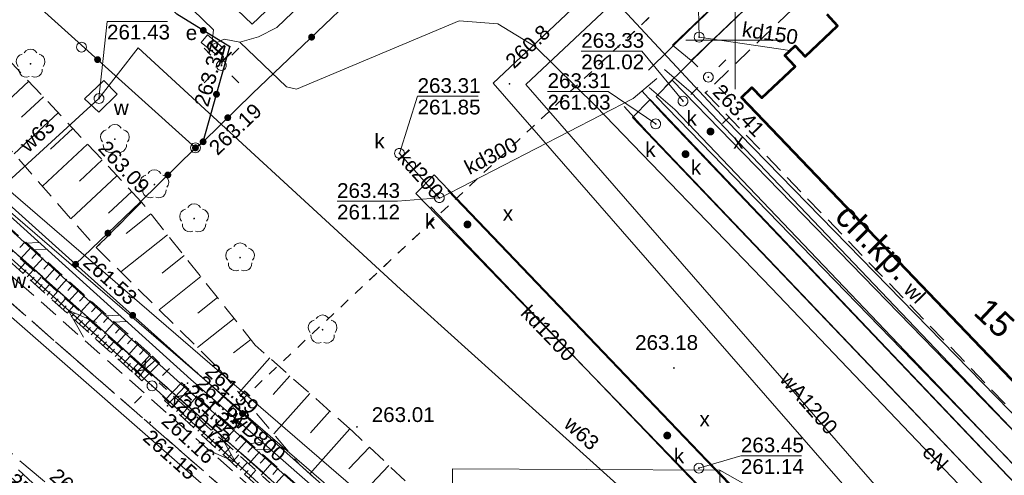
# Model space of a CAD drawing. Header units: metres. Extents: x 7427125 to 7427502, y 5541102 to 5541557.
# Tile 23 of 43: x 7427264 to 7427314, y 5541278 to 5541301. Entities that reach past the tile are written whole.
import ezdxf
from ezdxf.enums import TextEntityAlignment as Align

# ---------------------------------------------------------------- set-up
doc = ezdxf.new("R2010")
doc.units = ezdxf.units.M
doc.header["$MEASUREMENT"] = 0
for name, pattern in [('PRZER1-1', [1, 0.5, -0.5]), ('PRZER2-1', [1.5, 1, -0.5]), ('PRZER3-1', [2, 1.5, -0.5]), ('PRZER3-2', [2.5, 1.5, -1])]:
    doc.linetypes.add(name, pattern=pattern)
for name, color, linetype, lineweight in [('GEPADR_O', 7, 'Continuous', 13), ('GESBZO', 7, 'Continuous', 53), ('GESDZI', 7, 'Continuous', 13), ('GESJOB', 7, 'Continuous', 30), ('GSLDSO', 7, 'Continuous', 13), ('GSLIPS', 7, 'Continuous', 30), ('GSLKOG', 7, 'Continuous', 30), ('GSPWPS', 7, 'Continuous', 13), ('GSPWPS_O', 7, 'Continuous', 13), ('GSSKOA', 7, 'Continuous', 13), ('GSSKOD', 7, 'Continuous', 13), ('GSSKOD_O', 7, 'Continuous', 13), ('GSSZSN', 7, 'Continuous', 13), ('GTGETI_O', 7, 'Continuous', 13), ('GUPELA', 7, 'Continuous', 13), ('GUPISN', 7, 'Continuous', 13), ('GUPIWZ', 7, 'Continuous', 13), ('GUPIWZ_O', 7, 'Continuous', 13), ('GUPPRZ', 7, 'Continuous', 13), ('GUPPRZ_O', 7, 'Continuous', 13), ('GUPXUT', 7, 'Continuous', 13), ('GUPXUT_O', 7, 'Continuous', 13), ('GUPZCP', 7, 'Continuous', 13), ('GUSIKP', 7, 'Continuous', 13)]:
    doc.layers.add(name, color=color, linetype=linetype, lineweight=lineweight)
for name, color, linetype, lineweight, true_color in [('GESUZY', 7, 'Continuous', 13, 0x008000), ('GSPRDL', 7, 'Continuous', 13, 0x008000), ('GULEPR', 1, 'Continuous', 13, 0xff0000), ('GULEPR_O', 1, 'Continuous', 13, 0xff0000), ('GULKPR', 7, 'Continuous', 13, 0x803300), ('GULKPR_O', 7, 'Continuous', 13, 0x803300), ('GULTPR', 7, 'Continuous', 13, 0xff9100), ('GULWPR', 5, 'Continuous', 13, 0x0000ff), ('GULWPR_O', 5, 'Continuous', 13, 0x0000ff), ('GUPESE', 1, 'Continuous', 13, 0xff0000), ('GUPESE_O', 1, 'Continuous', 13, 0xff0000), ('GUPKSD', 7, 'Continuous', 13, 0x803300), ('GUPKSD_O', 7, 'Continuous', 13, 0x803300), ('GUPKUT', 7, 'Continuous', 13, 0x803300), ('GUPKUT_O', 7, 'Continuous', 13, 0x803300), ('GUSEUT', 1, 'Continuous', 13, 0xff0000), ('Ramka sekcyjna', 7, 'Continuous', 13, 0xa5007c)]:
    doc.layers.add(name, color=color, linetype=linetype, lineweight=lineweight, true_color=true_color)
doc.styles.add('Arial', font='arial.ttf')

# ---------------------------------------------------------------- blocks, each defined once
blk = doc.blocks.new('D_GUPPRZ1')
blk.add_hatch(color=0).paths.add_polyline_path([(0, -0.045), (-0.011647, -0.043467), (-0.0225, -0.038971), (-0.03182, -0.03182), (-0.038971, -0.0225), (-0.043467, -0.011647), (-0.045, 0), (-0.043467, 0.011647), (-0.038971, 0.0225), (-0.03182, 0.03182), (-0.0225, 0.038971), (-0.011647, 0.043467), (0, 0.045), (0.011647, 0.043467), (0.0225, 0.038971), (0.03182, 0.03182), (0.038971, 0.0225), (0.043467, 0.011647), (0.045, 0), (0.043467, -0.011647), (0.038971, -0.0225), (0.03182, -0.03182), (0.0225, -0.038971), (0.011647, -0.043467)])
blk = doc.blocks.new('D_GUPIWZ1_1')
at = {"color": 0, "flags": 128}
blk.add_lwpolyline([(0, 0.25), (0.064705, 0.241481), (0.125, 0.216506), (0.176777, 0.176777), (0.216506, 0.125), (0.241481, 0.064705), (0.25, 0), (0.241481, -0.064705), (0.216506, -0.125), (0.176777, -0.176777), (0.125, -0.216506), (0.064705, -0.241481), (0, -0.25), (-0.064705, -0.241481), (-0.125, -0.216506), (-0.176777, -0.176777), (-0.216506, -0.125), (-0.241481, -0.064705), (-0.25, 0), (-0.241481, 0.064705), (-0.216506, 0.125), (-0.176777, 0.176777), (-0.125, 0.216506), (-0.064705, 0.241481), (0, 0.25)], close=True, dxfattribs=at)
blk = doc.blocks.new('D_GUPKUT1')
blk.add_hatch(color=0).paths.add_polyline_path([(0, -0.2), (-0.051764, -0.193185), (-0.1, -0.173205), (-0.141421, -0.141421), (-0.173205, -0.1), (-0.193185, -0.051764), (-0.2, 0), (-0.193185, 0.051764), (-0.173205, 0.1), (-0.141421, 0.141421), (-0.1, 0.173205), (-0.051764, 0.193185), (0, 0.2), (0.051764, 0.193185), (0.1, 0.173205), (0.141421, 0.141421), (0.173205, 0.1), (0.193185, 0.051764), (0.2, 0), (0.193185, -0.051764), (0.173205, -0.1), (0.141421, -0.141421), (0.1, -0.173205), (0.051764, -0.193185)])
blk = doc.blocks.new('D_GSPRDL1')
blk.add_hatch(color=0).paths.add_polyline_path([(0, -0.045), (-0.013906, -0.042798), (-0.02645, -0.036406), (-0.036406, -0.02645), (-0.042798, -0.013906), (-0.045, 0), (-0.042798, 0.013906), (-0.036406, 0.02645), (-0.02645, 0.036406), (-0.013906, 0.042798), (0, 0.045), (0.013906, 0.042798), (0.02645, 0.036406), (0.036406, 0.02645), (0.042798, 0.013906), (0.045, 0), (0.042798, -0.013906), (0.036406, -0.02645), (0.02645, -0.036406), (0.013906, -0.042798)])
at = {"color": 0, "flags": 128}
for points in [[(-0.324277, 0.563333), (-0.240553, 0.662679), (-0.127956, 0.727494), (0, 0.75), (0.127956, 0.727494), (0.240553, 0.662679), (0.324277, 0.563333)], [(-0.635969, -0.134326), (-0.70458, -0.024001), (-0.731429, 0.103115), (-0.713292, 0.231763), (-0.652348, 0.346501), (-0.55591, 0.433559), (-0.435555, 0.482485)], [(0.435555, 0.482485), (0.55591, 0.433559), (0.652348, 0.346501), (0.713292, 0.231763), (0.731429, 0.103115), (0.70458, -0.024001), (0.635969, -0.134326)], [(-0.068773, -0.646351), (-0.194901, -0.677512), (-0.324092, -0.663766), (-0.440839, -0.606763), (-0.531129, -0.513345), (-0.584125, -0.394725), (-0.593465, -0.265141)], [(0.593465, -0.265141), (0.584125, -0.394725), (0.531129, -0.513345), (0.440839, -0.606763), (0.324092, -0.663766), (0.194901, -0.677512), (0.068773, -0.646351)]]:
    blk.add_lwpolyline(points, dxfattribs=at)
blk = doc.blocks.new('D_GSPWPS1')
blk.add_hatch(color=0).paths.add_polyline_path([(0, -0.045), (-0.011647, -0.043467), (-0.0225, -0.038971), (-0.03182, -0.03182), (-0.038971, -0.0225), (-0.043467, -0.011647), (-0.045, 0), (-0.043467, 0.011647), (-0.038971, 0.0225), (-0.03182, 0.03182), (-0.0225, 0.038971), (-0.011647, 0.043467), (0, 0.045), (0.011647, 0.043467), (0.0225, 0.038971), (0.03182, 0.03182), (0.038971, 0.0225), (0.043467, 0.011647), (0.045, 0), (0.043467, -0.011647), (0.038971, -0.0225), (0.03182, -0.03182), (0.0225, -0.038971), (0.011647, -0.043467)])
blk = doc.blocks.new('D_GUPXUT1')
blk.add_hatch(color=0).paths.add_polyline_path([(0, -0.2), (-0.051764, -0.193185), (-0.1, -0.173205), (-0.141421, -0.141421), (-0.173205, -0.1), (-0.193185, -0.051764), (-0.2, 0), (-0.193185, 0.051764), (-0.173205, 0.1), (-0.141421, 0.141421), (-0.1, 0.173205), (-0.051764, 0.193185), (0, 0.2), (0.051764, 0.193185), (0.1, 0.173205), (0.141421, 0.141421), (0.173205, 0.1), (0.193185, 0.051764), (0.2, 0), (0.193185, -0.051764), (0.173205, -0.1), (0.141421, -0.141421), (0.1, -0.173205), (0.051764, -0.193185)])
blk = doc.blocks.new('D_GUPKSD1_1')
at = {"color": 0, "flags": 128}
blk.add_lwpolyline([(0, 0.25), (0.064705, 0.241481), (0.125, 0.216506), (0.176777, 0.176777), (0.216506, 0.125), (0.241481, 0.064705), (0.25, 0), (0.241481, -0.064705), (0.216506, -0.125), (0.176777, -0.176777), (0.125, -0.216506), (0.064705, -0.241481), (0, -0.25), (-0.064705, -0.241481), (-0.125, -0.216506), (-0.176777, -0.176777), (-0.216506, -0.125), (-0.241481, -0.064705), (-0.25, 0), (-0.241481, 0.064705), (-0.216506, 0.125), (-0.176777, 0.176777), (-0.125, 0.216506), (-0.064705, 0.241481), (0, 0.25)], close=True, dxfattribs=at)
blk = doc.blocks.new('D_GUPESE1')
at = {"color": 0, "flags": 128}
blk.add_lwpolyline([(-0.5, -0.25), (-0.5, 0.25), (0.5, 0.25), (0.5, -0.25), (-0.5, -0.25)], close=True, dxfattribs=at)
blk = doc.blocks.new('D_GUPZCP1')
at = {"color": 0, "flags": 128}
blk.add_lwpolyline([(0, 0.25), (0, -0.25)], dxfattribs=at)
blk = doc.blocks.new('D_GUPISN1')
at = {"color": 0, "flags": 128}
blk.add_lwpolyline([(0, 0.25), (0.064705, 0.241481), (0.125, 0.216506), (0.176777, 0.176777), (0.216506, 0.125), (0.241481, 0.064705), (0.25, 0), (0.241481, -0.064705), (0.216506, -0.125), (0.176777, -0.176777), (0.125, -0.216506), (0.064705, -0.241481), (0, -0.25), (-0.064705, -0.241481), (-0.125, -0.216506), (-0.176777, -0.176777), (-0.216506, -0.125), (-0.241481, -0.064705), (-0.25, 0), (-0.241481, 0.064705), (-0.216506, 0.125), (-0.176777, 0.176777), (-0.125, 0.216506), (-0.064705, 0.241481), (0, 0.25)], close=True, dxfattribs=at)
blk = doc.blocks.new('D_GUPELA2')
at = {"extrusion": (0, 0, -1)}
blk.add_hatch(color=0, dxfattribs=at).paths.add_polyline_path([(-0.002013, -0.044955), (-0.013788, -0.042836), (-0.024849, -0.037517), (-0.033417, -0.030138), (-0.040557, -0.019497), (-0.044323, -0.007777), (-0.044986, 0.001113), (-0.043117, 0.012881), (-0.038133, 0.023893), (-0.030065, 0.033482), (-0.021281, 0.03965), (-0.011881, 0.043403), (0.001087, 0.044987), (0.013449, 0.042943), (0.024479, 0.03776), (0.034764, 0.028574), (0.041285, 0.017903), (0.044532, 0.006476), (0.04461, -0.005909), (0.04187, -0.01649), (0.036867, -0.025804), (0.029541, -0.033946), (0.020466, -0.040077), (0.00982, -0.043916)])
at = {"color": 0, "flags": 128}
for points in [[(-0.883883, 0.883883), (-0.53033, 0.53033)], [(0.883883, 0.883883), (0.53033, 0.53033)], [(-0.883883, -0.883883), (-0.53033, -0.53033)], [(0.883883, -0.883883), (0.53033, -0.53033)]]:
    blk.add_lwpolyline(points, dxfattribs=at)
blk = doc.blocks.new('D_GUPELA1')
at = {"color": 0, "flags": 128}
blk.add_lwpolyline([(0, 0.25), (0.064705, 0.241481), (0.125, 0.216506), (0.176777, 0.176777), (0.216506, 0.125), (0.241481, 0.064705), (0.25, 0), (0.241481, -0.064705), (0.216506, -0.125), (0.176777, -0.176777), (0.125, -0.216506), (0.064705, -0.241481), (0, -0.25), (-0.064705, -0.241481), (-0.125, -0.216506), (-0.176777, -0.176777), (-0.216506, -0.125), (-0.241481, -0.064705), (-0.25, 0), (-0.241481, 0.064705), (-0.216506, 0.125), (-0.176777, 0.176777), (-0.125, 0.216506), (-0.064705, 0.241481), (0, 0.25)], close=True, dxfattribs=at)
blk = doc.blocks.new('D_GSLDSO2')
at = {"color": 0, "flags": 128}
blk.add_lwpolyline([(0, 0.25), (0, -0.25)], dxfattribs=at)
blk = doc.blocks.new('D_GSLIPS1')
at = {"color": 0, "flags": 128}
blk.add_lwpolyline([(-0.3, -0.4), (0, 0), (-0.3, 0.4)], dxfattribs=at)
blk = doc.blocks.new('D_GSLIPS2')
at = {"color": 0, "flags": 128}
blk.add_lwpolyline([(0.3, 0.4), (0, 0), (0.3, -0.4)], dxfattribs=at)
blk = doc.blocks.new('D_KOLO')
blk.add_hatch(color=0).paths.add_polyline_path([(0, -0.175), (-0.045293, -0.169037), (-0.0875, -0.151554), (-0.123744, -0.123744), (-0.151554, -0.0875), (-0.169037, -0.045293), (-0.175, 0), (-0.169037, 0.045293), (-0.151554, 0.0875), (-0.123744, 0.123744), (-0.0875, 0.151554), (-0.045293, 0.169037), (0, 0.175), (0.045293, 0.169037), (0.0875, 0.151554), (0.123744, 0.123744), (0.151554, 0.0875), (0.169037, 0.045293), (0.175, 0), (0.169037, -0.045293), (0.151554, -0.0875), (0.123744, -0.123744), (0.0875, -0.151554), (0.045293, -0.169037)])
blk = doc.blocks.new('D_GSLKOG1')
blk.add_hatch(color=0).paths.add_polyline_path([(0, -0.175), (-0.045293, -0.169037), (-0.0875, -0.151554), (-0.123744, -0.123744), (-0.151554, -0.0875), (-0.169037, -0.045293), (-0.175, 0), (-0.169037, 0.045293), (-0.151554, 0.0875), (-0.123744, 0.123744), (-0.0875, 0.151554), (-0.045293, 0.169037), (0, 0.175), (0.045293, 0.169037), (0.0875, 0.151554), (0.123744, 0.123744), (0.151554, 0.0875), (0.169037, 0.045293), (0.175, 0), (0.169037, -0.045293), (0.151554, -0.0875), (0.123744, -0.123744), (0.0875, -0.151554), (0.045293, -0.169037)])
blk = doc.blocks.new('D_ODTN_1')
at = {"color": 0, "flags": 128}
for points in [[(-0.5, -0.25), (0, 0.25)], [(0, -0.25), (0.5, 0.25)]]:
    blk.add_lwpolyline(points, dxfattribs=at)
blk = doc.blocks.new('D_SUEP1')
at = {"color": 0, "flags": 128}
blk.add_lwpolyline([(-0.75, -0.5), (0.75, 0), (-0.75, 0.5)], dxfattribs=at)

msp = doc.modelspace()

# ---------------------------------------------------------------- linework, layer by layer
at = {"layer": 'GESBZO', "color": 7, "linetype": 'Continuous', "lineweight": 53, "flags": 128}
msp.add_lwpolyline([(7427325.87, 5541270.38), (7427300.32, 5541297.07), (7427300.86, 5541297.58), (7427301.36, 5541297.05), (7427303.06, 5541298.66), (7427302.53, 5541299.22), (7427303.05, 5541299.71), (7427303.57, 5541299.16), (7427305.22, 5541300.73), (7427304.69, 5541301.3)], dxfattribs=at)
at = {"layer": 'GESDZI', "color": 7, "linetype": 'Continuous', "lineweight": 13, "flags": 128}
for points in [[(7427365.33, 5541270.24), (7427360.53, 5541265.49), (7427345.01, 5541249.37), (7427332.02, 5541235.75), (7427327.9, 5541231.44), (7427324.78, 5541228.21), (7427320.15, 5541236.27), (7427305.53, 5541250.41), (7427281.57, 5541272.99), (7427247.55, 5541303.23), (7427241.97, 5541307.49), (7427230.33, 5541315.24), (7427210.43, 5541329.61), (7427196.99, 5541343.41), (7427172.66, 5541368.39), (7427206.1, 5541403.07), (7427222.77, 5541419.91)], [(7427149.017, 5541397.869), (7427149.6, 5541397.01), (7427166.31, 5541376.18), (7427167.99, 5541374.1), (7427172.66, 5541368.39), (7427196.99, 5541343.41), (7427210.43, 5541329.61), (7427230.33, 5541315.24), (7427241.97, 5541307.49), (7427247.55, 5541303.23), (7427281.57, 5541272.99), (7427305.53, 5541250.41), (7427320.15, 5541236.27)]]:
    msp.add_lwpolyline(points, dxfattribs=at)
at = {"layer": 'GESJOB', "color": 7, "linetype": 'PRZER3-2', "lineweight": 30}
for points in [[(7427149.017, 5541397.869), (7427149.6, 5541397.01), (7427166.31, 5541376.18), (7427167.99, 5541374.1), (7427172.66, 5541368.39), (7427196.99, 5541343.41), (7427210.43, 5541329.61), (7427230.33, 5541315.24), (7427241.97, 5541307.49), (7427247.55, 5541303.23), (7427281.57, 5541272.99), (7427305.53, 5541250.41), (7427320.15, 5541236.27), (7427324.78, 5541228.21), (7427335.43, 5541208.11), (7427343.296, 5541192.599)], [(7427343.296, 5541192.599), (7427335.43, 5541208.11), (7427324.78, 5541228.21), (7427320.15, 5541236.27), (7427305.53, 5541250.41), (7427281.57, 5541272.99), (7427247.55, 5541303.23), (7427241.97, 5541307.49), (7427230.33, 5541315.24), (7427210.43, 5541329.61), (7427196.99, 5541343.41), (7427172.66, 5541368.39), (7427167.99, 5541374.1), (7427166.31, 5541376.18), (7427149.6, 5541397.01), (7427149.017, 5541397.869)]]:
    msp.add_lwpolyline(points, dxfattribs=at)
at = {"layer": 'GESUZY', "color": 96, "linetype": 'PRZER1-1', "lineweight": 13, "true_color": 0x008000}
for points in [[(7427172.66, 5541368.39), (7427206.1, 5541403.07), (7427222.77, 5541419.91), (7427244.15, 5541442.18), (7427252.46, 5541450.31), (7427254.41, 5541453.57), (7427259.22, 5541448.94), (7427268.91, 5541439.64), (7427284.23, 5541424.73), (7427296.48, 5541413.08), (7427315.34, 5541394.75), (7427334.14, 5541376.5), (7427348.33, 5541362.8), (7427354.64, 5541356.58), (7427273.39, 5541280.26), (7427247.55, 5541303.23), (7427241.97, 5541307.49), (7427230.33, 5541315.24), (7427210.43, 5541329.61), (7427196.99, 5541343.41), (7427172.66, 5541368.39)], [(7427324.78, 5541228.21), (7427320.15, 5541236.27), (7427305.53, 5541250.41), (7427281.57, 5541272.99), (7427273.39, 5541280.26), (7427354.64, 5541356.58), (7427358.58, 5541352.7), (7427361.29, 5541350.08), (7427363.62, 5541347.81), (7427366.52, 5541345.04), (7427374.21, 5541337.71), (7427378.19, 5541333.92), (7427396.7, 5541315.71), (7427402.05, 5541310.46), (7427383.24, 5541290.03), (7427367.48, 5541272.62), (7427365.33, 5541270.24), (7427360.53, 5541265.49), (7427345.01, 5541249.37), (7427332.02, 5541235.75), (7427327.9, 5541231.44), (7427324.78, 5541228.21)]]:
    msp.add_lwpolyline(points, close=True, dxfattribs=at)
msp.add_lwpolyline([(7427149.017, 5541397.869), (7427149.6, 5541397.01), (7427166.31, 5541376.18), (7427167.99, 5541374.1), (7427172.66, 5541368.39), (7427196.99, 5541343.41), (7427210.43, 5541329.61), (7427230.33, 5541315.24), (7427241.97, 5541307.49), (7427247.55, 5541303.23), (7427273.39, 5541280.26), (7427281.57, 5541272.99), (7427305.53, 5541250.41), (7427320.15, 5541236.27)], dxfattribs=at)
at = {"layer": 'GSLDSO', "color": 7, "linetype": 'Continuous', "lineweight": 13, "flags": 128}
for points in [[(7427314.133, 5541244.814), (7427306.203, 5541251.914), (7427298.604, 5541258.763), (7427296.374, 5541260.713), (7427283.434, 5541272.283), (7427271.974, 5541282.343), (7427256.542, 5541296.284), (7427244.205, 5541307.422), (7427239.784, 5541311.223), (7427229.982, 5541320.145), (7427218.723, 5541330.374), (7427200.544, 5541346.593)], [(7427314.467, 5541245.186), (7427306.537, 5541252.286), (7427298.936, 5541259.137), (7427296.706, 5541261.087), (7427283.766, 5541272.657), (7427272.306, 5541282.717), (7427256.878, 5541296.656), (7427244.535, 5541307.798), (7427240.116, 5541311.597), (7427230.318, 5541320.515), (7427219.057, 5541330.746), (7427200.876, 5541346.967)], [(7427269.462, 5541282.996), (7427270.362, 5541283.906)], [(7427269.818, 5541282.644), (7427270.718, 5541283.554)], [(7427270.969, 5541281.643), (7427271.839, 5541282.553)], [(7427271.331, 5541281.297), (7427272.201, 5541282.207)]]:
    msp.add_lwpolyline(points, dxfattribs=at)
at = {"layer": 'GSLIPS', "color": 7, "linetype": 'PRZER1-1', "lineweight": 30}
msp.add_lwpolyline([(7427269.96, 5541283.23), (7427271.49, 5541281.81)], dxfattribs=at)
at = {"layer": 'GSLKOG', "color": 7, "linetype": 'Continuous', "lineweight": 30, "flags": 128}
for points in [[(7427180.22, 5541365.25), (7427182.35, 5541363.35), (7427192.59, 5541354.04), (7427194.13, 5541352.7), (7427200.71, 5541346.78), (7427202.8, 5541345.7), (7427219.27, 5541330.95), (7427230.49, 5541320.85), (7427244.83, 5541307.96), (7427257.07, 5541297.01), (7427266.44, 5541288.58)], [(7427266.44, 5541288.58), (7427269.73, 5541291.75), (7427272.54, 5541294.51), (7427272.93, 5541294.82), (7427275.44, 5541297.27), (7427292.3, 5541313.39), (7427313.99, 5541334.1), (7427333.2, 5541352.27), (7427340.04, 5541358.84), (7427346.01, 5541364.43)], [(7427266.44, 5541288.58), (7427277.84, 5541278.38), (7427296.06, 5541262.04), (7427308.06, 5541251.31), (7427314.6, 5541245.38), (7427316.29, 5541244), (7427319.78, 5541240.88), (7427327.26, 5541234.36), (7427329.75, 5541234.12), (7427336, 5541240.52), (7427344.5, 5541249.29), (7427345.07, 5541249.81), (7427346.82, 5541251.64), (7427354.76, 5541259.81), (7427355.77, 5541260.97), (7427366.55, 5541272.09), (7427367.5, 5541273.13), (7427373.53, 5541279.81), (7427385.65, 5541293.27), (7427401.54, 5541310.36), (7427396.09, 5541315.77), (7427385, 5541326.69), (7427374.15, 5541337.32)], [(7427243.36, 5541321.37), (7427257.01, 5541308.52), (7427272.54, 5541294.51)], [(7427272.93, 5541294.82), (7427274.29, 5541299.66), (7427271.59, 5541301.32), (7427259.4, 5541313)]]:
    msp.add_lwpolyline(points, dxfattribs=at)
at = {"layer": 'GSSKOA', "color": 7, "linetype": 'PRZER3-1', "lineweight": 13}
for points in [[(7427214.8, 5541324.94), (7427228.08, 5541314.4), (7427243.84, 5541302.38), (7427262.7, 5541287.01), (7427277.46, 5541274.11), (7427285.25, 5541267.16), (7427295.94, 5541257.65), (7427310.31, 5541244.33), (7427319.36, 5541234.38)], [(7427312.78, 5541232.86), (7427302.84, 5541243.14), (7427302.14, 5541243.84), (7427293.24, 5541252.13), (7427282.63, 5541261.81), (7427270.86, 5541272.19), (7427264.75, 5541277.61), (7427256.78, 5541284.37), (7427248.05, 5541291.73), (7427241.19, 5541297.08), (7427228.09, 5541307), (7427209.62, 5541321.59)]]:
    msp.add_lwpolyline(points, dxfattribs=at)
at = {"layer": 'GSSKOD', "color": 7, "linetype": 'PRZER2-1', "lineweight": 13}
for points in [[(7427277.72, 5541407.27), (7427277.78, 5541403.1), (7427298.73, 5541382.85), (7427312.44, 5541369.59), (7427328.68, 5541353.98), (7427342.95, 5541340.01), (7427298.49, 5541297.32), (7427325.08, 5541269.7), (7427323.12, 5541267.86), (7427330.09, 5541260.41), (7427328.58, 5541258.61), (7427330.31, 5541256.89), (7427333.96, 5541260.42), (7427335.79, 5541258.5), (7427346.09, 5541268.4), (7427360.7, 5541282.27), (7427380.5, 5541301.13)], [(7427325.87, 5541270.38), (7427300.32, 5541297.07), (7427300.86, 5541297.58), (7427301.36, 5541297.05), (7427303.06, 5541298.66), (7427302.53, 5541299.22), (7427303.05, 5541299.71), (7427303.57, 5541299.16), (7427305.22, 5541300.73), (7427304.69, 5541301.3)]]:
    msp.add_lwpolyline(points, dxfattribs=at)
msp.add_lwpolyline([(7427214.8, 5541324.94, -0.890724), (7427229.29, 5541316.12), (7427244.72, 5541303.47), (7427263.56, 5541287.66), (7427278.27, 5541274.66), (7427285.85, 5541267.69), (7427296.35, 5541258), (7427310.66, 5541244.68), (7427310.31, 5541244.33), (7427295.94, 5541257.65), (7427285.25, 5541267.16), (7427277.46, 5541274.11), (7427262.7, 5541287.01), (7427243.84, 5541302.38), (7427228.08, 5541314.4), (7427214.8, 5541324.94)], format="xyb", close=True, dxfattribs=at)
at = {"layer": 'GSSZSN', "color": 7, "linetype": 'PRZER2-1', "lineweight": 13}
for points in [[(7427269.8, 5541291.75), (7427259.11, 5541303.2), (7427250.43, 5541311.1), (7427244.41, 5541316.74), (7427240.8, 5541320.12), (7427236.86, 5541323.17), (7427228.74, 5541329.45), (7427222.52, 5541334.53), (7427206.64, 5541347.44), (7427208.22, 5541352.28), (7427193.65, 5541366.92), (7427191.58, 5541366.66), (7427205.99, 5541352.83), (7427206.63, 5541352.07), (7427204.25, 5541347.05), (7427215.61, 5541338.02), (7427226.76, 5541328.3), (7427239.29, 5541317.74), (7427255.65, 5541302.96), (7427267.49, 5541289.43), (7427269.8, 5541291.75)], [(7427244.21, 5541307.52), (7427256.62, 5541296.37), (7427260.56, 5541292.71), (7427270.54, 5541283.73), (7427269.96, 5541283.23), (7427260, 5541292.1), (7427255.88, 5541295.87), (7427243.7, 5541306.92), (7427244.21, 5541307.52)], [(7427243.7, 5541306.92), (7427243.19, 5541306.43), (7427255.56, 5541295.37), (7427259.68, 5541291.8), (7427269.64, 5541282.82), (7427269.96, 5541283.23), (7427260, 5541292.1), (7427255.88, 5541295.87), (7427243.7, 5541306.92)], [(7427314.01, 5541249.3), (7427309.81, 5541253.09), (7427297.41, 5541264.19), (7427280.53, 5541280.08), (7427275.58, 5541284.47), (7427269.8, 5541291.75), (7427267.49, 5541289.43), (7427273.72, 5541283.27), (7427277.84, 5541278.38), (7427296.06, 5541262.04), (7427308.06, 5541251.31), (7427314.6, 5541245.38), (7427314.01, 5541249.3)], [(7427296.39, 5541260.71), (7427283.44, 5541272.28), (7427272.02, 5541282.38), (7427271.49, 5541281.81), (7427282.84, 5541271.58), (7427295.81, 5541260.18), (7427296.39, 5541260.71)], [(7427295.47, 5541259.72), (7427282.39, 5541271.11), (7427271.15, 5541281.47), (7427271.49, 5541281.81), (7427282.84, 5541271.58), (7427295.81, 5541260.18), (7427295.47, 5541259.72)], [(7427299.02, 5541245.99), (7427296.03, 5541248.56), (7427290.4, 5541253.66), (7427285.81, 5541257.96), (7427280.87, 5541262.49), (7427275.91, 5541267.15), (7427271.55, 5541270.95), (7427267.64, 5541274.45), (7427264.27, 5541277.44), (7427262.53, 5541279.04), (7427262.42, 5541278.24), (7427263.16, 5541277.73), (7427266.1, 5541275.14), (7427268.69, 5541272.76), (7427272.21, 5541269.4), (7427276.21, 5541265.72), (7427280.56, 5541261.82), (7427284.93, 5541258.06), (7427289.02, 5541254.45), (7427294.15, 5541249.87), (7427298.77, 5541245.84), (7427299.02, 5541245.99)]]:
    msp.add_lwpolyline(points, close=True, dxfattribs=at)
at = {"layer": 'GSSZSN', "color": 7, "linetype": 'Continuous', "lineweight": 13, "flags": 128}
for points in [[(7427264.054, 5541297.904), (7427261.864, 5541295.859)], [(7427264.803, 5541297.102), (7427263.695, 5541296.068)], [(7427265.552, 5541296.3), (7427263.31, 5541294.207)], [(7427266.3, 5541295.498), (7427265.166, 5541294.44)], [(7427267.049, 5541294.696), (7427264.755, 5541292.555)], [(7427267.798, 5541293.895), (7427266.638, 5541292.812)], [(7427268.546, 5541293.093), (7427266.201, 5541290.903)], [(7427269.295, 5541292.291), (7427268.109, 5541291.184)], [(7427270.275, 5541291.152), (7427269.02, 5541290.155)], [(7427271.121, 5541290.086), (7427268.739, 5541288.195)], [(7427263.875, 5541289.728), (7427263.605, 5541289.428)], [(7427264.178, 5541289.455), (7427263.641, 5541288.858)], [(7427264.481, 5541289.182), (7427264.214, 5541288.884)], [(7427271.967, 5541289.02), (7427270.84, 5541288.126)], [(7427263.56, 5541288.302), (7427263.873, 5541288.65)], [(7427264.785, 5541288.908), (7427264.251, 5541288.315)], [(7427265.088, 5541288.635), (7427264.822, 5541288.339)], [(7427263.764, 5541288.118), (7427263.921, 5541288.293)], [(7427263.968, 5541287.934), (7427264.284, 5541288.285)], [(7427265.392, 5541288.362), (7427264.86, 5541287.772)], [(7427265.695, 5541288.089), (7427265.43, 5541287.795)], [(7427264.172, 5541287.75), (7427264.331, 5541287.926)], [(7427264.376, 5541287.566), (7427264.694, 5541287.919)], [(7427264.58, 5541287.382), (7427264.74, 5541287.559)], [(7427264.784, 5541287.198), (7427265.105, 5541287.554)], [(7427265.999, 5541287.816), (7427265.47, 5541287.229)], [(7427266.302, 5541287.543), (7427266.038, 5541287.25)], [(7427272.813, 5541287.955), (7427270.688, 5541286.268)], [(7427264.988, 5541287.014), (7427265.149, 5541287.192)], [(7427265.193, 5541286.83), (7427265.516, 5541287.188)], [(7427266.606, 5541287.27), (7427266.08, 5541286.686)], [(7427266.909, 5541286.997), (7427266.647, 5541286.706)], [(7427265.397, 5541286.646), (7427265.559, 5541286.826)], [(7427265.601, 5541286.462), (7427265.926, 5541286.823)], [(7427265.805, 5541286.278), (7427265.968, 5541286.459)], [(7427266.009, 5541286.094), (7427266.337, 5541286.457)], [(7427267.212, 5541286.724), (7427266.689, 5541286.143)], [(7427273.659, 5541286.889), (7427272.661, 5541286.097)], [(7427266.213, 5541285.91), (7427266.377, 5541286.092)], [(7427266.417, 5541285.726), (7427266.747, 5541286.091)], [(7427267.516, 5541286.451), (7427267.255, 5541286.161)], [(7427267.819, 5541286.178), (7427267.299, 5541285.6)], [(7427266.621, 5541285.542), (7427266.787, 5541285.725)], [(7427266.826, 5541285.358), (7427267.158, 5541285.726)], [(7427268.123, 5541285.905), (7427267.863, 5541285.617)], [(7427268.426, 5541285.632), (7427267.909, 5541285.057)], [(7427274.505, 5541285.824), (7427272.637, 5541284.341)], [(7427267.03, 5541285.173), (7427267.196, 5541285.358)], [(7427267.234, 5541284.989), (7427267.568, 5541285.36)], [(7427267.438, 5541284.805), (7427267.606, 5541284.991)], [(7427267.642, 5541284.621), (7427267.979, 5541284.995)], [(7427268.73, 5541285.359), (7427268.472, 5541285.072)], [(7427269.033, 5541285.086), (7427268.518, 5541284.514)], [(7427267.846, 5541284.437), (7427268.015, 5541284.625)], [(7427268.05, 5541284.253), (7427268.389, 5541284.629)], [(7427269.337, 5541284.813), (7427269.08, 5541284.528)], [(7427269.64, 5541284.54), (7427269.128, 5541283.971)], [(7427275.351, 5541284.758), (7427274.482, 5541284.068)], [(7427268.254, 5541284.069), (7427268.424, 5541284.258)], [(7427268.459, 5541283.885), (7427268.8, 5541284.263)], [(7427269.944, 5541284.267), (7427269.688, 5541283.983)], [(7427270.247, 5541283.994), (7427269.738, 5541283.428)], [(7427268.663, 5541283.701), (7427268.834, 5541283.891)], [(7427268.867, 5541283.517), (7427269.21, 5541283.898)], [(7427269.071, 5541283.333), (7427269.243, 5541283.524)], [(7427269.275, 5541283.149), (7427269.621, 5541283.532)], [(7427276.323, 5541283.811), (7427274.754, 5541282.043)], [(7427269.479, 5541282.965), (7427269.653, 5541283.157)], [(7427277.341, 5541282.909), (7427276.49, 5541281.95)], [(7427272.296, 5541282.136), (7427272.037, 5541281.843)], [(7427278.359, 5541282.006), (7427276.526, 5541279.94)], [(7427271.357, 5541281.279), (7427271.685, 5541281.634)], [(7427272.614, 5541281.854), (7427272.094, 5541281.266)], [(7427272.933, 5541281.573), (7427272.671, 5541281.277)], [(7427271.574, 5541281.079), (7427271.739, 5541281.258)], [(7427271.79, 5541280.88), (7427272.122, 5541281.24)], [(7427273.251, 5541281.291), (7427272.725, 5541280.697)], [(7427273.569, 5541281.01), (7427273.305, 5541280.711)], [(7427279.377, 5541281.103), (7427278.394, 5541279.995)], [(7427272.006, 5541280.681), (7427272.173, 5541280.862)], [(7427272.223, 5541280.481), (7427272.559, 5541280.846)], [(7427272.439, 5541280.282), (7427272.608, 5541280.466)], [(7427272.655, 5541280.083), (7427272.996, 5541280.452)], [(7427273.888, 5541280.728), (7427273.356, 5541280.128)], [(7427274.206, 5541280.447), (7427273.939, 5541280.145)], [(7427272.872, 5541279.883), (7427273.043, 5541280.069)], [(7427273.088, 5541279.684), (7427273.433, 5541280.058)], [(7427274.524, 5541280.165), (7427273.988, 5541279.559)], [(7427280.394, 5541280.2), (7427278.364, 5541277.91)], [(7427273.304, 5541279.484), (7427273.478, 5541279.673)], [(7427273.521, 5541279.285), (7427273.87, 5541279.665)], [(7427274.843, 5541279.884), (7427274.573, 5541279.579)], [(7427275.161, 5541279.602), (7427274.619, 5541278.989)], [(7427273.737, 5541279.086), (7427273.913, 5541279.277)], [(7427273.953, 5541278.886), (7427274.307, 5541279.271)], [(7427275.479, 5541279.32), (7427275.207, 5541279.013)], [(7427275.798, 5541279.039), (7427275.251, 5541278.42)], [(7427281.389, 5541279.272), (7427280.349, 5541278.167)], [(7427274.17, 5541278.687), (7427274.348, 5541278.88)], [(7427274.386, 5541278.487), (7427274.745, 5541278.877)], [(7427274.602, 5541278.288), (7427274.783, 5541278.484)], [(7427274.818, 5541278.089), (7427275.182, 5541278.483)], [(7427276.116, 5541278.757), (7427275.841, 5541278.447)], [(7427276.434, 5541278.476), (7427275.882, 5541277.851)], [(7427275.035, 5541277.889), (7427275.217, 5541278.088)], [(7427275.251, 5541277.69), (7427275.619, 5541278.089)], [(7427276.753, 5541278.194), (7427276.475, 5541277.88)], [(7427282.379, 5541278.339), (7427280.322, 5541276.154)], [(7427263.782, 5541277.889), (7427263.602, 5541277.694)], [(7427277.071, 5541277.913), (7427276.514, 5541277.282)]]:
    msp.add_lwpolyline(points, dxfattribs=at)
at = {"layer": 'GULEPR', "color": 1, "linetype": 'Continuous', "lineweight": 13, "true_color": 0xff0000, "flags": 128}
for points in [[(7427273.38, 5541299.75), (7427274, 5541300.05), (7427274.8, 5541299.9), (7427275.74, 5541300.16), (7427276.68, 5541300.64), (7427281.08, 5541304.87), (7427295.69, 5541319.28), (7427307.57, 5541330.68), (7427318.49, 5541341.19), (7427328.14, 5541350.91), (7427329.28, 5541352.28), (7427320.34, 5541361.07), (7427309.87, 5541371.16), (7427293.43, 5541387.14), (7427270.25, 5541409.19), (7427260.72, 5541418.67), (7427250.71, 5541428.17)], [(7427167.465, 5541376.615), (7427192.37, 5541352.47), (7427218.7, 5541328.9), (7427242.8, 5541307.27), (7427270.33, 5541282.39), (7427295.76, 5541259.11), (7427296.495, 5541258.46)], [(7427273.38, 5541299.75), (7427273.45, 5541300.52), (7427263.32, 5541310.36), (7427255.39, 5541318.14), (7427254.27, 5541317.4), (7427255.14, 5541318.41), (7427234.9, 5541337.76), (7427224.55, 5541347.75), (7427215.82, 5541356.1), (7427215.24, 5541356.04), (7427214.52, 5541355.29)], [(7427336.43, 5541252.42), (7427335, 5541251.4), (7427334.78, 5541251.47), (7427326.13, 5541260.62), (7427321.76, 5541266.32), (7427318.43, 5541269.98), (7427301.85, 5541287.37), (7427292.91, 5541296.63), (7427289.84, 5541299.66), (7427287.93, 5541300.83), (7427285.96, 5541300.97), (7427277.68, 5541297.5), (7427277.18, 5541297.62), (7427274.8, 5541299.9), (7427274, 5541300.05), (7427273.38, 5541299.75)], [(7427273.38, 5541299.75), (7427273.97, 5541299.15), (7427273.86, 5541298.7)]]:
    msp.add_lwpolyline(points, dxfattribs=at)
at = {"layer": 'GULEPR', "color": 1, "linetype": 'Continuous', "lineweight": 13, "flags": 128}
msp.add_lwpolyline([(7427336.43, 5541252.42), (7427333.84, 5541249.86), (7427324.95, 5541260.24), (7427320.46, 5541265.43), (7427319.36, 5541266.71), (7427299.22, 5541278.1)], dxfattribs=at)
at = {"layer": 'GULKPR', "color": 36, "linetype": 'Continuous', "lineweight": 13, "true_color": 0x803300, "flags": 128}
for points in [[(7427295.6, 5541298.468), (7427297.752, 5541300.581), (7427318.435, 5541320.373), (7427339.347, 5541340.455), (7427340.74, 5541341.646)], [(7427296.44, 5541297.612), (7427298.588, 5541299.719), (7427319.265, 5541319.507), (7427340.153, 5541339.565), (7427341.52, 5541340.734)], [(7427298.17, 5541300.15), (7427302.79, 5541299.46)], [(7427334.506, 5541259.309), (7427334.14, 5541259.617), (7427332.202, 5541261.456), (7427315.023, 5541279.216), (7427297.764, 5541297.325), (7427296.412, 5541298.494)], [(7427284.95, 5541291.93), (7427294.81, 5541297.02), (7427296.02, 5541298.04)], [(7427333.734, 5541258.391), (7427333.34, 5541258.723), (7427331.358, 5541260.604), (7427314.157, 5541278.384), (7427296.936, 5541296.455), (7427295.628, 5541297.586)], [(7427295.258, 5541297.419), (7427296.401, 5541296.137), (7427313.882, 5541277.797), (7427331.573, 5541259.725), (7427333.586, 5541257.37)], [(7427294.362, 5541296.621), (7427295.519, 5541295.323), (7427313.018, 5541276.963), (7427330.687, 5541258.915), (7427332.674, 5541256.59)], [(7427282.92, 5541294.23), (7427284.95, 5541291.97)], [(7427311.374, 5541265.165), (7427285.384, 5541292.345)], [(7427310.506, 5541264.335), (7427284.516, 5541291.515)]]:
    msp.add_lwpolyline(points, dxfattribs=at)
at = {"layer": 'GULTPR', "color": 30, "linetype": 'Continuous', "lineweight": 13, "true_color": 0xff9100, "flags": 128}
msp.add_lwpolyline([(7427147.925, 5541396.714), (7427160.79, 5541380.08), (7427172.77, 5541365.73), (7427189.7, 5541344.59), (7427199.87, 5541334.94), (7427213.89, 5541323.55), (7427227.66, 5541313.41), (7427237.41, 5541307.29), (7427244.89, 5541301.8), (7427255.3, 5541292.78), (7427280.97, 5541270.3), (7427294.36, 5541257.17), (7427307.47, 5541246.36), (7427319.95, 5541234.27), (7427324.38, 5541225.76), (7427330.33, 5541215.04), (7427332.71, 5541211.01), (7427342.288, 5541191.518)], dxfattribs=at)
at = {"layer": 'GULWPR', "color": 5, "linetype": 'Continuous', "lineweight": 13, "true_color": 0x0000ff, "flags": 128}
msp.add_lwpolyline([(7427285.8, 5541310.71), (7427290.21, 5541315.14), (7427311.17, 5541335.83), (7427327.89, 5541351.97), (7427312.75, 5541365.85), (7427288.52, 5541389.34), (7427264.55, 5541412.19), (7427249.48, 5541426.52), (7427233.96, 5541411.12), (7427212.43, 5541390.58), (7427197.15, 5541375.53), (7427212.18, 5541361.35), (7427223.69, 5541349.97), (7427236.46, 5541338.07), (7427248.82, 5541326.08), (7427261.1, 5541314.52), (7427275.42, 5541300.81), (7427285.8, 5541310.71)], close=True, dxfattribs=at)
for points in [[(7427355.541, 5541205.724), (7427350.27, 5541214.134), (7427342.771, 5541226.342), (7427324.674, 5541254.927), (7427317.263, 5541263.871), (7427287.688, 5541297.811), (7427306.199, 5541315.228), (7427323.568, 5541331.476), (7427342.714, 5541349.773), (7427348.614, 5541356.015), (7427365.267, 5541367.862), (7427380.522, 5541378.251)], [(7427356.388, 5541206.632), (7427351.29, 5541214.766), (7427343.789, 5541226.978), (7427325.646, 5541255.633), (7427318.177, 5541264.649), (7427289.352, 5541297.729), (7427307.021, 5541314.352), (7427324.392, 5541330.604), (7427343.566, 5541348.927), (7427349.406, 5541355.105), (7427365.953, 5541366.878), (7427381.45, 5541377.432)], [(7427214.241, 5541289.419), (7427218.173, 5541293.198), (7427224.562, 5541299.348), (7427237.309, 5541311.72), (7427241.509, 5541310.954), (7427286.242, 5541272.332), (7427300.075, 5541260.282), (7427319.751, 5541253.298), (7427326.827, 5541250.899), (7427330.191, 5541249.778), (7427333.326, 5541248.65), (7427348.88, 5541243.944), (7427373.553, 5541269.8), (7427376.071, 5541271.443), (7427397.668, 5541272.639), (7427419.077, 5541273.829)], [(7427214.826, 5541288.872), (7427218.727, 5541292.622), (7427225.118, 5541298.772), (7427237.571, 5541310.86), (7427241.151, 5541310.206), (7427285.718, 5541271.728), (7427299.665, 5541259.578), (7427319.489, 5541252.542), (7427326.573, 5541250.141), (7427329.929, 5541249.022), (7427333.074, 5541247.89), (7427349.12, 5541243.036), (7427374.067, 5541269.18), (7427376.329, 5541270.657), (7427397.712, 5541271.841), (7427418.289, 5541272.984)], [(7427299.54, 5541295.92), (7427285.8, 5541310.71)], [(7427260.4, 5541290.45), (7427261.17, 5541291.14), (7427267.63, 5541297.02), (7427269.62, 5541299.61), (7427282.97, 5541287.32), (7427299.83, 5541272.1), (7427313.58, 5541259.63), (7427342.31, 5541262.06), (7427360.24, 5541280.37), (7427372.08, 5541292.29)], [(7427334.12, 5541258.85), (7427334.49, 5541258.54), (7427335.25, 5541259.31), (7427299.54, 5541295.92)]]:
    msp.add_lwpolyline(points, dxfattribs=at)
at = {"layer": 'GUPPRZ_O', "color": 36, "linetype": 'Continuous', "lineweight": 13, "true_color": 0x803300, "flags": 128}
for points in [[(7427298.17, 5541300.15), (7427298.13, 5541302.342), (7427295.05, 5541302.342)], [(7427297.35, 5541296.89), (7427295.25, 5541299.432), (7427292.17, 5541299.432)], [(7427282.92, 5541294.23), (7427283.843, 5541297.134), (7427286.923, 5541297.134)], [(7427295.96, 5541295.73), (7427293.54, 5541297.382), (7427290.46, 5541297.382)], [(7427284.95, 5541291.97), (7427282.825, 5541291.789), (7427279.745, 5541291.789)], [(7427298.16, 5541278.2), (7427300.295, 5541278.832), (7427303.375, 5541278.832)]]:
    msp.add_lwpolyline(points, dxfattribs=at)
at = {"layer": 'GUPPRZ_O', "color": 5, "linetype": 'Continuous', "lineweight": 13, "true_color": 0x0000ff, "flags": 128}
msp.add_lwpolyline([(7427267.63, 5541297.02), (7427268.04, 5541300.952), (7427271.12, 5541300.952)], dxfattribs=at)
at = {"layer": 'GUSEUT', "color": 1, "linetype": 'Continuous', "lineweight": 13, "flags": 128}
msp.add_lwpolyline([(7427299.22, 5541278.1), (7427299.25, 5541275.61), (7427285.61, 5541275.68), (7427285.62, 5541278.17), (7427299.22, 5541278.1)], close=True, dxfattribs=at)
at = {"layer": 'GUSIKP', "color": 36, "linetype": 'Continuous', "lineweight": 13, "true_color": 0x803300, "flags": 128}
for points in [[(7427296.82, 5541299.74), (7427318.43, 5541320.37), (7427340.07, 5541341.28), (7427340.96, 5541340.27), (7427319.26, 5541319.51), (7427297.77, 5541298.96), (7427296.82, 5541299.74)], [(7427295.99, 5541297.13), (7427296.8, 5541297.95), (7427315.02, 5541279.22), (7427332.2, 5541261.46), (7427333.54, 5541260.06), (7427332.62, 5541259.16), (7427314.16, 5541278.39), (7427295.99, 5541297.13)], [(7427294.78, 5541296.06), (7427313.02, 5541276.96), (7427331.66, 5541257.78), (7427332.11, 5541258.22), (7427332.57, 5541258.68), (7427313.89, 5541277.79), (7427295.68, 5541296.98), (7427294.78, 5541296.06)], [(7427311.35, 5541263.46), (7427312.38, 5541264.43), (7427298.55, 5541278.64), (7427284.68, 5541293.13), (7427283.76, 5541292.18), (7427297.68, 5541277.81), (7427311.35, 5541263.46)]]:
    msp.add_lwpolyline(points, close=True, dxfattribs=at)
at = {"layer": 'GUSIKP', "color": 5, "linetype": 'Continuous', "lineweight": 13, "true_color": 0x0000ff, "flags": 128}
msp.add_lwpolyline([(7427267.62, 5541296.33), (7427266.9, 5541297), (7427267.87, 5541297.94), (7427268.56, 5541297.24), (7427267.62, 5541296.33)], close=True, dxfattribs=at)
at = {"layer": 'Ramka sekcyjna', "color": 7, "linetype": 'Continuous', "lineweight": 13, "flags": 128}
for points in [[(7427300, 5541297.5), (7427300, 5541302.5)], [(7427302.5, 5541300), (7427297.5, 5541300)]]:
    msp.add_lwpolyline(points, dxfattribs=at)

# ---------------------------------------------------------------- block references
at = {"layer": 'GSLDSO', "color": 7, "linetype": 'Continuous', "lineweight": 13}
for name, p, rotation in [('D_ODTN_1', (7427264.425, 5541289.5), 137.9042418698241), ('D_ODTN_1', (7427264.425, 5541289.5), 137.9042418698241), ('D_ODTN_1', (7427268.506, 5541285.813), 137.9042418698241), ('D_ODTN_1', (7427268.506, 5541285.813), 137.9042418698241), ('D_GSLDSO2', (7427270.54, 5541283.73), 45.31654804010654), ('D_GSLDSO2', (7427269.64, 5541282.82), 45.31654804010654), ('D_GSLDSO2', (7427272.02, 5541282.38), 46.28732897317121), ('D_GSLDSO2', (7427271.15, 5541281.47), 46.28732897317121), ('D_ODTN_1', (7427275.803, 5541279.314), 138.7221754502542), ('D_ODTN_1', (7427275.803, 5541279.314), 138.7221754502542)]:
    msp.add_blockref(name, p, dxfattribs=dict(at, rotation=rotation))
at = {"layer": 'GSLIPS', "color": 7, "linetype": 'Continuous', "lineweight": 30, "rotation": 317.1354634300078}
for name, p in [('D_GSLIPS1', (7427269.96, 5541283.23)), ('D_GSLIPS2', (7427271.49, 5541281.81))]:
    msp.add_blockref(name, p, dxfattribs=at)
at = {"layer": 'GSLKOG', "color": 7, "linetype": 'Continuous', "lineweight": 30}
for name, p, rotation in [('D_KOLO', (7427272.94, 5541300.49), 148.4161834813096), ('D_KOLO', (7427272.94, 5541300.49), 148.4161834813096), ('D_KOLO', (7427278.449, 5541300.147), 43.71462208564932), ('D_KOLO', (7427278.449, 5541300.147), 43.71462208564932), ('D_KOLO', (7427267.559, 5541299.003), 317.9455939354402), ('D_KOLO', (7427267.559, 5541299.003), 317.9455939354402), ('D_KOLO', (7427273.61, 5541297.24), 74.30507585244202), ('D_KOLO', (7427273.61, 5541297.24), 74.30507585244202), ('D_KOLO', (7427274.185, 5541296.045), 44.30693968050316), ('D_KOLO', (7427274.185, 5541296.045), 44.30693968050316), ('D_GSLKOG1', (7427272.93, 5541294.82), 74.30507585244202), ('D_GSLKOG1', (7427272.54, 5541294.51), 317.9455939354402), ('D_KOLO', (7427271.135, 5541293.13), 44.48568904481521), ('D_KOLO', (7427271.135, 5541293.13), 44.48568904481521), ('D_KOLO', (7427268.085, 5541290.165), 43.9358045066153), ('D_KOLO', (7427268.085, 5541290.165), 43.9358045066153), ('D_GSLKOG1', (7427266.44, 5541288.58), 43.93580450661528), ('D_GSLKOG1', (7427266.44, 5541288.58), 318.1798301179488), ('D_GSLKOG1', (7427266.44, 5541288.58), 318.0229241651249), ('D_KOLO', (7427269.345, 5541285.98), 318.1798301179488), ('D_KOLO', (7427269.345, 5541285.98), 318.1798301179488), ('D_KOLO', (7427274.935, 5541280.98), 318.1798301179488), ('D_KOLO', (7427274.935, 5541280.98), 318.1798301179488)]:
    msp.add_blockref(name, p, dxfattribs=dict(at, rotation=rotation))
at = {"layer": 'GSPRDL', "color": 96, "linetype": 'Continuous', "lineweight": 13, "true_color": 0x008000}
for p in [(7427264.15, 5541298.79), (7427268.44, 5541294.95), (7427270.45, 5541292.64), (7427272.47, 5541290.91), (7427274.81, 5541288.92), (7427279.01, 5541285.25)]:
    msp.add_blockref('D_GSPRDL1', p, dxfattribs=at)
at = {"layer": 'GSPWPS', "color": 7, "linetype": 'Continuous', "lineweight": 13}
for p in [(7427274.29, 5541299.66), (7427298.49, 5541297.32), (7427272.93, 5541294.82), (7427269.73, 5541291.75), (7427266.44, 5541288.58), (7427272.61, 5541283.07), (7427296.89, 5541283.3), (7427271.98, 5541282.44), (7427272.14, 5541282.53), (7427271.46, 5541281.77), (7427271.12, 5541281.38), (7427270.24, 5541280.54), (7427280.76, 5541280.3)]:
    msp.add_blockref('D_GSPWPS1', p, dxfattribs=at)
at = {"layer": 'GULEPR', "color": 1, "linetype": 'Continuous', "lineweight": 13, "true_color": 0xff0000}
for p, rotation in [((7427266.62, 5541285.742), 137.8945739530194), ((7427274.018, 5541279.014), 317.5273254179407)]:
    msp.add_blockref('D_SUEP1', p, dxfattribs=dict(at, rotation=rotation))
at = {"layer": 'GUPELA', "color": 7, "linetype": 'Continuous', "lineweight": 13}
for name, p in [('D_GUPELA2', (7427273.86, 5541298.7)), ('D_GUPELA2', (7427298.64, 5541298.11)), ('D_GUPELA1', (7427273.86, 5541298.7)), ('D_GUPELA1', (7427298.64, 5541298.11)), ('D_GUPELA2', (7427270.33, 5541282.39)), ('D_GUPELA1', (7427270.33, 5541282.39))]:
    msp.add_blockref(name, p, dxfattribs=at)
at = {"layer": 'GUPESE', "color": 1, "linetype": 'Continuous', "lineweight": 13, "true_color": 0xff0000, "rotation": 320.259462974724}
msp.add_blockref('D_GUPESE1', (7427273.38, 5541299.75), dxfattribs=at)
at = {"layer": 'GUPISN', "color": 7, "linetype": 'Continuous', "lineweight": 13}
for p in [(7427266.74, 5541299.64), (7427272.54, 5541294.51)]:
    msp.add_blockref('D_GUPISN1', p, dxfattribs=at)
at = {"layer": 'GUPIWZ', "color": 7, "linetype": 'Continuous', "lineweight": 13}
for p in [(7427298.17, 5541300.15), (7427267.63, 5541297.02), (7427297.35, 5541296.89), (7427295.96, 5541295.73), (7427284.95, 5541291.97), (7427298.16, 5541278.2)]:
    msp.add_blockref('D_GUPIWZ1_1', p, dxfattribs=at)
at = {"layer": 'GUPKSD', "color": 36, "linetype": 'Continuous', "lineweight": 13, "true_color": 0x803300}
msp.add_blockref('D_GUPKSD1_1', (7427282.92, 5541294.23), dxfattribs=at)
at = {"layer": 'GUPKUT', "color": 36, "linetype": 'Continuous', "lineweight": 13, "true_color": 0x803300}
msp.add_blockref('D_GUPKUT1', (7427297.48, 5541294.19), dxfattribs=at)
at = {"layer": 'GUPPRZ', "color": 36, "linetype": 'Continuous', "lineweight": 13, "true_color": 0x803300}
for p in [(7427298.17, 5541300.15), (7427297.35, 5541296.89), (7427295.96, 5541295.73), (7427282.92, 5541294.23), (7427284.95, 5541291.97), (7427298.16, 5541278.2)]:
    msp.add_blockref('D_GUPPRZ1', p, dxfattribs=at)
at = {"layer": 'GUPPRZ', "color": 5, "linetype": 'Continuous', "lineweight": 13, "true_color": 0x0000ff}
for p in [(7427288.52, 5541297.77), (7427267.63, 5541297.02)]:
    msp.add_blockref('D_GUPPRZ1', p, dxfattribs=at)
at = {"layer": 'GUPXUT', "color": 7, "linetype": 'Continuous', "lineweight": 13}
for p in [(7427298.75, 5541295.34), (7427286.38, 5541290.61), (7427296.55, 5541279.86)]:
    msp.add_blockref('D_GUPXUT1', p, dxfattribs=at)
at = {"layer": 'GUPZCP', "color": 7, "linetype": 'Continuous', "lineweight": 13, "rotation": 314.286800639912}
msp.add_blockref('D_GUPZCP1', (7427299.54, 5541295.92), dxfattribs=at)

# ---------------------------------------------------------------- texts
at = {"layer": 'GEPADR_O', "color": 7, "linetype": 'Continuous', "lineweight": 0, "style": 'Arial'}
msp.add_text('15', height=1.25, rotation=316.7355, dxfattribs=at).set_placement((7427312.78, 5541285.4), align=Align.CENTER)
at = {"layer": 'GSPWPS_O', "color": 7, "linetype": 'Continuous', "lineweight": 0, "style": 'Arial'}
for s, rotation, p in [('263.37', 74.3051, (7427273.179, 5541296.555)), ('263.41', 313.9115, (7427298.807, 5541297.31)), ('263.19', 43.7146, (7427273.666, 5541294.089)), ('263.09', 313.034, (7427267.536, 5541294.443)), ('261.53', 318.2268, (7427266.757, 5541288.585)), ('261.59', 317.333, (7427272.975, 5541283.06)), ('261.32', 317.333, (7427271.932, 5541281.988)), ('261.62', 317.971, (7427272.5, 5541282.438)), ('260.72', 317.971, (7427271.527, 5541281.279)), ('261.16', 317.333, (7427270.754, 5541280.524)), ('261.15', 318.2921, (7427269.807, 5541279.674)), ('261.08', 318.4391, (7427265.057, 5541277.696)), ('259.95', 318.1686, (7427262.9, 5541277.46))]:
    msp.add_text(s, height=0.75, rotation=rotation, dxfattribs=at).set_placement(p)
for s, p in [('263.18', (7427294.913, 5541284.221)), ('263.01', (7427281.51, 5541280.55))]:
    msp.add_text(s, height=0.75, dxfattribs=at).set_placement(p)
at = {"layer": 'GSSKOD_O', "color": 7, "linetype": 'Continuous', "lineweight": 0, "style": 'Arial'}
msp.add_text('ch.zw.', height=0.75, dxfattribs=at).set_placement((7427262.73, 5541287.377), align=Align.CENTER)
at = {"layer": 'GTGETI_O', "color": 7, "linetype": 'Continuous', "lineweight": 0, "style": 'Arial'}
msp.add_text('ch.kp.', height=1.2501, rotation=314.9998, dxfattribs=at).set_placement((7427305, 5541290.93))
at = {"layer": 'GULEPR_O', "color": 1, "linetype": 'Continuous', "lineweight": 0, "true_color": 0xff0000, "style": 'Arial'}
for rotation, p in [(314.5185, (7427273.466, 5541299.244)), (313.6341, (7427309.928, 5541278.472))]:
    msp.add_text('eN', height=0.75, rotation=rotation, dxfattribs=at).set_placement(p, align=Align.CENTER)
at = {"layer": 'GULKPR_O', "color": 36, "linetype": 'Continuous', "lineweight": 0, "true_color": 0x803300, "style": 'Arial'}
for s, rotation, p in [('kd150', 351.5054, (7427300.314, 5541300.189)), ('kd300', 27.3038, (7427286.48, 5541293.12)), ('kd1200', 313.7177, (7427289.04, 5541286.05))]:
    msp.add_text(s, height=0.75, rotation=rotation, dxfattribs=at).set_placement(p)
msp.add_text('kd200', height=0.75, rotation=311.9311, dxfattribs=at).set_placement((7427283.717, 5541292.904), align=Align.CENTER)
at = {"layer": 'GULWPR_O', "color": 5, "linetype": 'Continuous', "lineweight": 0, "true_color": 0x0000ff, "style": 'Arial'}
for s, rotation, p in [('w63', 42.3088, (7427264.03, 5541294.23)), ('wl', 314.2868, (7427308.53, 5541287.22)), ('wA1200', 311.1119, (7427302.23, 5541282.69)), ('wD800', 319.1931, (7427274.26, 5541280.6)), ('w63', 317.7063, (7427291.23, 5541280.35))]:
    msp.add_text(s, height=0.75, rotation=rotation, dxfattribs=at).set_placement(p)
at = {"layer": 'GUPESE_O', "color": 1, "linetype": 'Continuous', "lineweight": 0, "true_color": 0xff0000, "style": 'Arial'}
msp.add_text('e', height=0.75, dxfattribs=at).set_placement((7427272.63, 5541300), align=Align.RIGHT)
at = {"layer": 'GUPIWZ_O', "color": 7, "linetype": 'Continuous', "lineweight": 0, "style": 'Arial'}
for s, p in [('w', (7427268.39, 5541296.19)), ('k', (7427297.53, 5541295.64)), ('k', (7427295.43, 5541294.05)), ('k', (7427284.21, 5541290.4))]:
    msp.add_text(s, height=0.75, dxfattribs=at).set_placement(p)
msp.add_text('k', height=0.75, dxfattribs=at).set_placement((7427297.41, 5541278.45), align=Align.RIGHT)
at = {"layer": 'GUPKSD_O', "color": 36, "linetype": 'Continuous', "lineweight": 0, "true_color": 0x803300, "style": 'Arial'}
msp.add_text('k', height=0.75, dxfattribs=at).set_placement((7427282.17, 5541294.48), align=Align.RIGHT)
at = {"layer": 'GUPKUT_O', "color": 36, "linetype": 'Continuous', "lineweight": 0, "true_color": 0x803300, "style": 'Arial'}
msp.add_text('k', height=0.75, dxfattribs=at).set_placement((7427297.753, 5541293.138))
at = {"layer": 'GUPPRZ_O', "color": 5, "linetype": 'Continuous', "lineweight": 0, "true_color": 0x0000ff, "style": 'Arial'}
msp.add_text('261.43', height=0.75, dxfattribs=at).set_placement((7427268.04, 5541300.03))
msp.add_text('260.8', height=0.75, rotation=43.3196, dxfattribs=at).set_placement((7427288.75, 5541298.5))
at = {"layer": 'GUPPRZ_O', "color": 36, "linetype": 'Continuous', "lineweight": 0, "true_color": 0x803300, "style": 'Arial'}
for s, p in [('263.33', (7427292.17, 5541299.605)), ('261.02', (7427292.17, 5541298.51)), ('263.31', (7427283.843, 5541297.307)), ('263.31', (7427290.46, 5541297.555)), ('261.03', (7427290.46, 5541296.46)), ('261.85', (7427283.843, 5541296.212)), ('263.43', (7427279.745, 5541291.961)), ('261.12', (7427279.745, 5541290.866)), ('263.45', (7427300.295, 5541279.004)), ('261.14', (7427300.295, 5541277.909))]:
    msp.add_text(s, height=0.75, dxfattribs=at).set_placement(p)
at = {"layer": 'GUPXUT_O', "color": 7, "linetype": 'Continuous', "lineweight": 0, "style": 'Arial'}
for p in [(7427300.424, 5541294.463), (7427288.704, 5541290.802), (7427298.715, 5541280.326)]:
    msp.add_text('x', height=0.75, dxfattribs=at).set_placement(p, align=Align.RIGHT)

doc.saveas('drawing.dxf')
